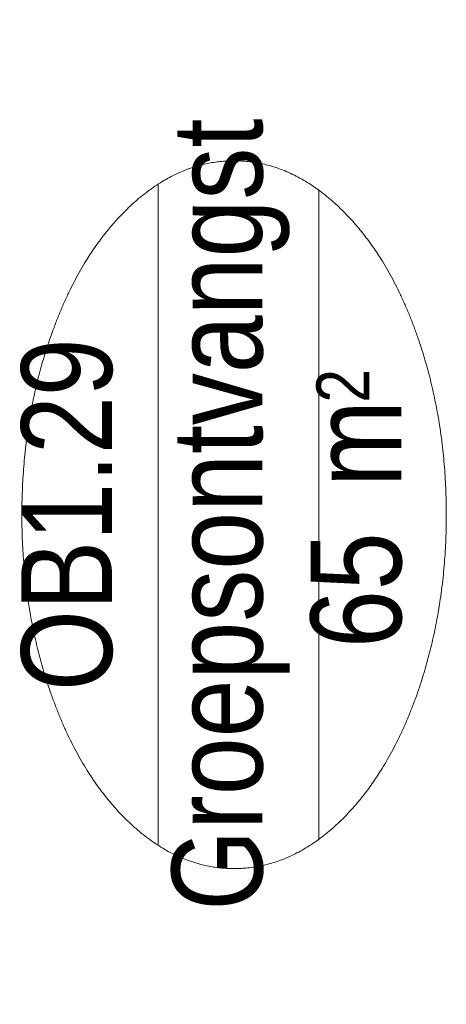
# Model space of a CAD drawing. Header units: millimetres. Extents: x 164654 to 368283, y 131426 to 252133.
# Tile 102 of 144: x 355987 to 356767, y 222479 to 224279. Entities that reach past the tile are written whole.
import ezdxf
from ezdxf.enums import TextEntityAlignment as Align

# ---------------------------------------------------------------- set-up
doc = ezdxf.new("R2010")
doc.units = ezdxf.units.MM
doc.header["$LTSCALE"] = 400
doc.layers.add('Ruimtenummers', color=5, linetype='Continuous', lineweight=25)
doc.styles.add('Arial Narrow', font='ARIALN.TTF', dxfattribs={"height": 222.25})

# ---------------------------------------------------------------- blocks, each defined once
blk = doc.blocks.new('Ruimtenummer UV 50')
at = {"layer": 'Ruimtenummers', "color": 8, "lineweight": 5}
for p, q in [((602.2, 156.5), (-602.3, 156.5)), ((594.7, -137.5), (-594.8, -137.5))]:
    blk.add_line(p, q, dxfattribs=at)
blk.add_open_spline([(-323.4, 353.8), (-173.3, 405.8), (173.3, 405.8), (323.4, 353.8), (473.5, 301.8), (560.1, 211.8), (646.8, 121.7), (646.8, 17.7), (646.8, -86.3), (560.1, -176.3), (473.5, -266.4), (323.4, -318.4), (173.3, -370.4), (-173.3, -370.4), (-323.4, -318.4), (-473.5, -266.4), (-560.2, -176.3), (-646.8, -86.3), (-646.8, 17.7), (-646.8, 121.7), (-560.2, 211.8), (-473.5, 301.8), (-323.4, 353.8)], degree=2, knots=[0, 0, 0, 0.09962, 0.19924, 0.19924, 0.283607, 0.283607, 0.349619, 0.349619, 0.415638, 0.415638, 0.5, 0.5, 0.59962, 0.69924, 0.69924, 0.783607, 0.783607, 0.849619, 0.849619, 0.915638, 0.915638, 1, 1, 1], dxfattribs=at)
at = {"layer": 'Ruimtenummers', "attachment_point": 2, "style": 'Arial Narrow'}
for s, insert, char_height in [(' 2', (220.1, -132.8), 96.8), (' m', (103.6, -122.2), 165.95)]:
    blk.add_mtext(s, dxfattribs=dict(at, insert=insert, char_height=char_height))
at = {"layer": 'Ruimtenummers', "style": 'Arial Narrow'}
for tag, p in [('Nummer', (0, 406.9)), ('Naam', (0, 131.7)), ('Oppervlak', (-137.9, -122.2))]:
    blk.add_attdef(tag, text='', height=165.9, dxfattribs=at).set_placement(p, align=Align.TOP_CENTER)

msp = doc.modelspace()

# ---------------------------------------------------------------- block references
at = {"layer": 'Ruimtenummers', "rotation": 90}
msp.add_blockref('Ruimtenummer UV 50', (356396.97992, 223373.98154), dxfattribs=at).add_auto_attribs({'Nummer': 'OB1.29', 'Naam': 'Groepsontvangst', 'Oppervlak': '65'})

doc.saveas('drawing.dxf')
